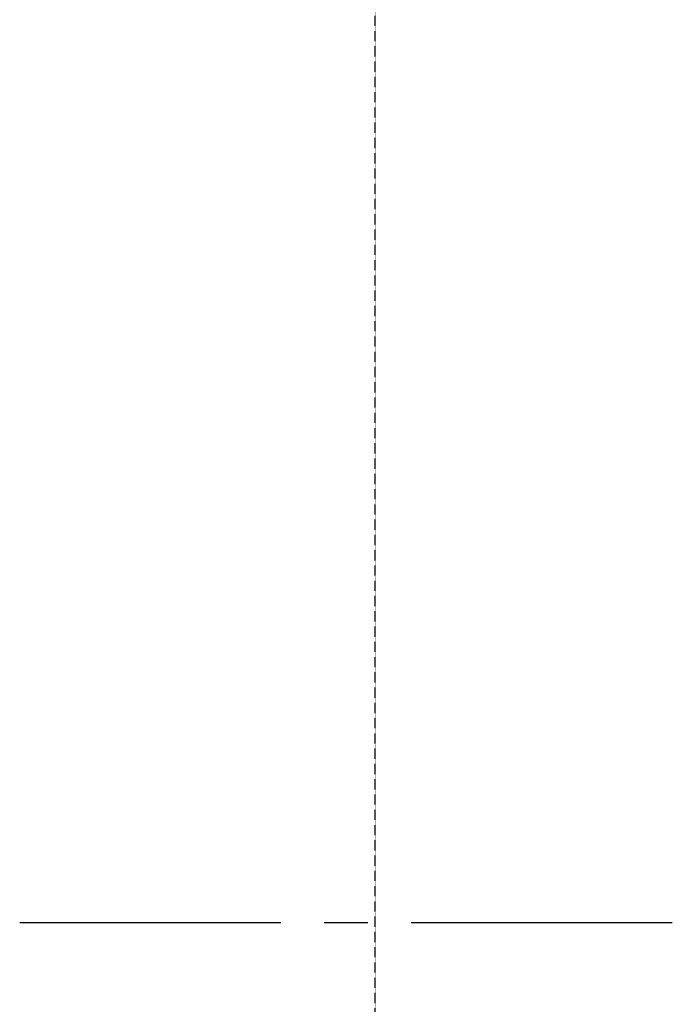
# Model space of a CAD drawing. Extents: x -66955 to 52345, y -20450 to 69550.
# Tile 40 of 132: x -55456 to -53956, y 26798 to 29061. Entities that reach past the tile are written whole.
import ezdxf

# ---------------------------------------------------------------- set-up
doc = ezdxf.new("R2010")
doc.units = 0
doc.header["$MEASUREMENT"] = 0
doc.linetypes.add('DASHED', pattern=[0.75, 0.5, -0.25])
doc.layers.add('STRAMIEN--05-', color=7, linetype='CONTINUOUS')
doc.layers.add('STRAMIEN--E7-', color=7, linetype='CONTINUOUS')

msp = doc.modelspace()

# ---------------------------------------------------------------- linework, layer by layer
at = {"layer": 'STRAMIEN--05-', "color": 251, "linetype": 'DASHED'}
msp.add_line((-54639, 4749), (-54639, 69050), dxfattribs=at)
at = {"layer": 'STRAMIEN--E7-', "color": 6, "linetype": 'CONTINUOUS'}
for p, q in [((-55156, 26985), (-55456, 26985)), ((-54856, 26985), (-55156, 26985)), ((-54656, 26985), (-54756, 26985)), ((-54256, 26985), (-54556, 26985)), ((-53956, 26985), (-54256, 26985))]:
    msp.add_line(p, q, dxfattribs=at)

doc.saveas('drawing.dxf')
